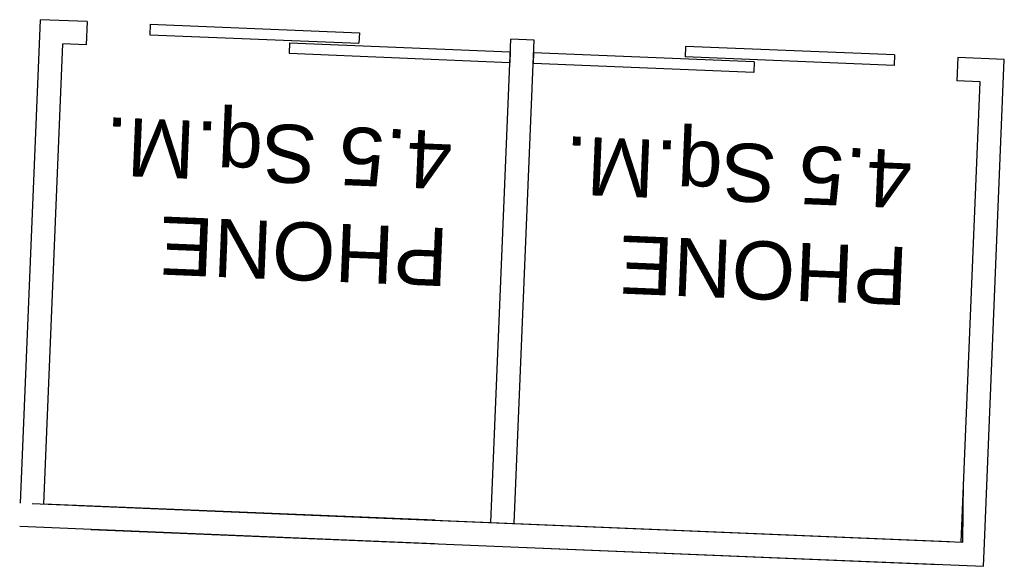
# Model space of a CAD drawing. Header units: millimetres. Extents: x 941089 to 2922714, y 799810 to 1997150.
# Tile 94 of 99: x 1006818 to 1011052, y 978543 to 980893. Entities that reach past the tile are written whole.
import ezdxf

# ---------------------------------------------------------------- set-up
doc = ezdxf.new("R2010")
doc.units = ezdxf.units.MM
doc.header["$LTSCALE"] = 10
doc.linetypes.add('DASHDOT', pattern=[1, 0.5, -0.25, 0, -0.25])
for name, color, linetype in [('FO-00$0$A223G-WALL-PART', 3, 'Continuous'), ('FO-00$0$WALL-STUD-PARTITIONS', 2, 'Continuous'), ('FO-00$0$X-TXT 25', 2, 'Continuous'), ('REVISION', 1, 'DASHDOT')]:
    doc.layers.add(name, color=color, linetype=linetype)
doc.styles.add('FO-00$0$Swiss', font='swiss.ttf')

# ---------------------------------------------------------------- blocks, each defined once
blk = doc.blocks.new('FO-00')
at = {"layer": 'FO-00$0$A223G-WALL-PART'}
for p, q in [((1007379.7, 980873.8), (1007377.8, 980828.8)), ((1007379.7, 980873.8), (1008278.9, 980836.6)), ((1007377.8, 980828.8), (1008277, 980791.6, 0)), ((1008278.9, 980836.6), (1008277, 980791.6, 0)), ((1007978.9, 980793.9), (1007977, 980749, 0)), ((1007978.9, 980793.9), (1008928.1, 980754.7)), ((1007977, 980749, 0), (1008926.2, 980709.8, 0)), ((1008928.1, 980754.7), (1008926.2, 980709.8, 0)), ((1008928.1, 980754.7), (1008926.2, 980709.8, 0)), ((1009028, 980750.6, 0), (1009026.1, 980705.6)), ((1009028, 980750.6, 0), (1009026.1, 980705.6)), ((1009977.2, 980711.4, 0), (1009028, 980750.6, 0)), ((1009681.7, 980778.6), (1009679.9, 980733.7)), ((1010580.9, 980741.5, 0), (1009681.7, 980778.6)), ((1010580.9, 980741.5, 0), (1010579.1, 980696.5)), ((1009975.3, 980666.4), (1009026.1, 980705.6)), ((1010579.1, 980696.5), (1009679.9, 980733.7)), ((1009977.2, 980711.4, 0), (1009975.3, 980666.4))]:
    blk.add_line(p, q, dxfattribs=at)
at = {"layer": 'FO-00$0$WALL-STUD-PARTITIONS'}
for p, q in [((1006822.3, 978814.8), (1006908.2, 980893.2)), ((1007108, 980885), (1006908.2, 980893.2)), ((1007108, 980885), (1007103.9, 980785.1)), ((1006922.3, 978810.6), (1007003.9, 980789.2)), ((1007103.9, 980785.1), (1007003.9, 980789.2)), ((1008844.5, 978730.9), (1008930.3, 980809.7)), ((1009030.3, 980805.5), (1008930.3, 980809.7)), ((1008944.4, 978726.7), (1009030.3, 980805.5)), ((1010852.6, 980730.2), (1010848.5, 980630.3)), ((1011052.4, 980722), (1010852.6, 980730.2)), ((1010966.6, 978642.8), (1011052.4, 980722)), ((1010948.4, 980626.2), (1010848.5, 980630.3)), ((1010866.7, 978646.9), (1010948.4, 980626.2)), ((1010874.7, 978646.6), (1010877.4, 978907.1)), ((1006872.3, 978812.7), (1010816.7, 978649)), ((1008605.5, 978740.8), (1006922.3, 978810.6)), ((1007071, 978803.8), (1010874.6, 978646.6)), ((1006818.2, 978714.8), (1008601.4, 978640.9)), ((1007123.6, 978701.6), (1010770.6, 978550.9)), ((1009001, 978624.3), (1010962.5, 978542.9)), ((1010962.5, 978542.9), (1010966.6, 978642.8))]:
    blk.add_line(p, q, dxfattribs=at)
at = {"layer": 'FO-00$0$X-TXT 25', "char_height": 250, "width": 1883.711, "attachment_point": 7, "rotation": 177.6326, "style": 'FO-00$0$Swiss'}
for insert in [(1008685.7, 980488, 0), (1010662.6, 980406.3, 0)]:
    blk.add_mtext('{\\fArial|b0|i0|c0|p34;PHONE\\P4.5 Sq.M.}', dxfattribs=dict(at, insert=insert))

msp = doc.modelspace()

# ---------------------------------------------------------------- block references
at = {"layer": 'REVISION'}
msp.add_blockref('FO-00', (0, 0), dxfattribs=at)

doc.saveas('drawing.dxf')
